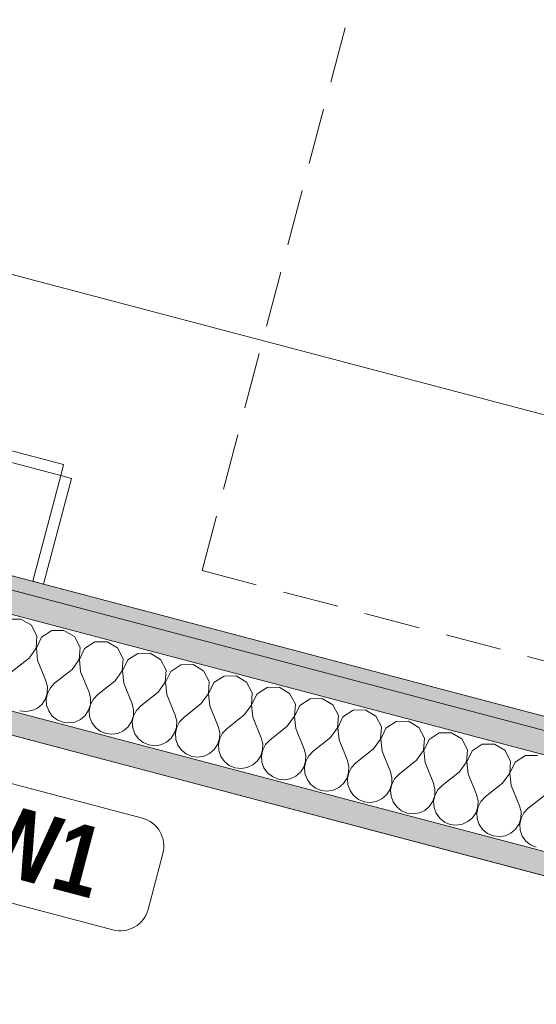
# Model space of a CAD drawing. Header units: millimetres. Extents: x -176817 to 18864955, y -12996033 to 201123.
# Tile 162 of 256: x 177748 to 178301, y -9613 to -8561. Entities that reach past the tile are written whole.
import ezdxf

# ---------------------------------------------------------------- set-up
doc = ezdxf.new("R2010")
doc.units = ezdxf.units.MM
doc.header["$MEASUREMENT"] = 0
doc.linetypes.add('Przerywana gęsta', pattern=[90, 60, -30])
for name, color, linetype in [('210-A Strefy', 7, 'Continuous'), ('213-A Wymiarowanie wewnętrzne', 7, 'Continuous'), ('215-A Wymiarowanie wewnętrzne 1_50', 7, 'Continuous'), ('230-A Ściany wewnętrzne', 7, 'Continuous'), ('299- A Etykiety ścian', 7, 'Continuous'), ('320-W Umeblowanie', 7, 'Continuous')]:
    doc.layers.add(name, color=color, linetype=linetype)
doc.styles.add('STYL_AUTOMATYCZNY_4', font='arial.ttf')
doc.styles.add('STYL_AUTOMATYCZNY_6', font='ARIALN.TTF')
doc.dimstyles.new('STYL_AUTOMATYCZNY__3', dxfattribs={"dimtxt": 64.999998, "dimasz": 47.5, "dimexe": 0.18, "dimexo": 0.0625, "dimgap": 0, "dimtad": 1, "dimdec": 1, "dimlfac": 0.1, "dimzin": 0, "dimdsep": 46, "dimtxsty": 'STYL_AUTOMATYCZNY_4', "dimblk": 'ARROWHEAD_11', "dimblk1": 'ARROWHEAD_11', "dimblk2": 'ARROWHEAD_11', "dimcen": 0.09, "dimclrd": 30, "dimclre": 30, "dimclrt": 30, "dimazin": 0, "dimtfac": 1, "dimtdec": 4, "dimtmove": 0, "dimatfit": 3, "dimfxl": 0, "dimtolj": 1, "dimtzin": 0, "dimarcsym": 0})
pattern_1 = [(0, (0, 0), (0, 37.5), [0, -37.5])]

# ---------------------------------------------------------------- blocks, each defined once
blk = doc.blocks.new('Zaplecze_1.19_9_2', base_point=(179928.2, -11588.1))
at = {"layer": '210-A Strefy', "color": 7, "linetype": 'Continuous', "lineweight": 0, "flags": 128}
blk.add_lwpolyline([(173461.6, -11180.7), (181970.3, -13425.9), (182706.5, -10636.2), (176359.5, -8961.4), (176212.8, -9517.5), (174051, -8947.1)], close=True, dxfattribs=at)
blk = doc.blocks.new('WC-D_1.23b_25_2', base_point=(177161.8, -7328.1))
at = {"layer": '210-A Strefy', "color": 254, "linetype": 'Continuous', "lineweight": 0, "true_color": 0xdfc8bd, "flags": 128}
blk.add_lwpolyline([(174442.9, -8285), (178982.4, -9482.9), (180561.8, -3497.8), (176022.2, -2299.9)], close=True, dxfattribs=at)
blk = doc.blocks.new('*X930')
at = {"layer": '230-A Ściany wewnętrzne', "color": 7, "linetype": 'Continuous', "lineweight": 0}
for p, q in [((177749.5, -9201.4), (177736.5, -9201.6)), ((177760.7, -9208), (177749.5, -9201.4)), ((177766.7, -9219.6), (177760.7, -9208)), ((177765.8, -9232.5), (177766.7, -9219.6)), ((177782.5, -9213.8), (177771.6, -9220.8)), ((177795.5, -9213.5), (177782.5, -9213.8)), ((177806.7, -9220.2), (177795.5, -9213.5)), ((177812.7, -9231.7), (177806.7, -9220.2)), ((177771.6, -9220.8), (177766, -9232.6)), ((177828.5, -9225.9), (177817.6, -9233)), ((177841.6, -9225.7), (177828.5, -9225.9)), ((177852.8, -9232.3), (177841.6, -9225.7)), ((177758.2, -9243.1), (177765.8, -9232.5)), ((177766, -9232.6), (177767.4, -9245.5)), ((177811.8, -9244.7), (177812.7, -9231.7)), ((177817.6, -9233), (177812, -9244.7)), ((177858.8, -9243.9), (177852.8, -9232.3)), ((177874.6, -9238.1), (177863.7, -9245.1)), ((177887.6, -9237.8), (177874.6, -9238.1)), ((177898.8, -9244.5), (177887.6, -9237.8)), ((177758.2, -9243.1), (177739.5, -9257.9)), ((177767.4, -9245.5), (177776.3, -9267.6)), ((177804.2, -9255.2), (177811.8, -9244.7)), ((177812, -9244.7), (177813.4, -9257.7)), ((177857.9, -9256.8), (177858.8, -9243.9)), ((177863.7, -9245.1), (177858.1, -9256.9)), ((177904.8, -9256), (177898.8, -9244.5)), ((177920.6, -9250.2), (177909.7, -9257.3)), ((177933.6, -9250), (177920.6, -9250.2)), ((177944.8, -9256.6), (177933.6, -9250)), ((177804.2, -9255.2), (177785.5, -9270)), ((177813.4, -9257.7), (177822.4, -9279.7)), ((177850.3, -9267.4), (177857.9, -9256.8)), ((177858.1, -9256.9), (177859.5, -9269.8)), ((177903.9, -9269), (177904.8, -9256)), ((177909.7, -9257.3), (177904.1, -9269)), ((177950.9, -9268.2), (177944.8, -9256.6)), ((177966.7, -9262.4), (177955.7, -9269.4)), ((177979.7, -9262.1), (177966.7, -9262.4)), ((177990.9, -9268.8), (177979.7, -9262.1)), ((177777.9, -9274), (177776.3, -9267.6)), ((177785.5, -9270), (177781, -9274.8)), ((177850.3, -9267.4), (177831.6, -9282.2)), ((177859.5, -9269.8), (177868.4, -9291.9)), ((177896.3, -9279.5), (177903.9, -9269)), ((177904.1, -9269), (177905.5, -9282)), ((177950, -9281.1), (177950.9, -9268.2)), ((177955.7, -9269.4), (177950.1, -9281.2)), ((177996.9, -9280.3), (177990.9, -9268.8)), ((177775.8, -9286.8), (177777.7, -9280.5)), ((177777.9, -9280.6), (177776.6, -9287)), ((177777.7, -9280.5), (177777.9, -9274)), ((177781, -9274.8), (177777.9, -9280.6)), ((177824, -9286.1), (177822.4, -9279.7)), ((177831.6, -9282.2), (177827, -9286.9)), ((177896.3, -9279.5), (177877.6, -9294.3)), ((177905.5, -9282), (177914.5, -9304)), ((177942.3, -9291.7), (177950, -9281.1)), ((177950.1, -9281.2), (177951.5, -9294.1)), ((177996, -9293.3), (177996.9, -9280.3)), ((178001.8, -9281.6), (177996.2, -9293.3)), ((178012.7, -9274.5), (178001.8, -9281.6)), ((178025.7, -9274.3), (178012.7, -9274.5)), ((178036.9, -9280.9), (178025.7, -9274.3)), ((178043, -9292.5), (178036.9, -9280.9)), ((177767.2, -9296.6), (177772.1, -9292.3)), ((177772.1, -9292.3), (177775.8, -9286.8)), ((177776.6, -9287), (177777, -9293.5)), ((177777, -9293.5), (177779.2, -9299.7)), ((177821.8, -9298.9), (177823.8, -9292.7)), ((177824, -9292.7), (177822.6, -9299.1)), ((177823.8, -9292.7), (177824, -9286.1)), ((177827, -9286.9), (177824, -9292.7)), ((177870, -9298.3), (177868.4, -9291.9)), ((177877.6, -9294.3), (177873.1, -9299.1)), ((177942.3, -9291.7), (177923.7, -9306.5)), ((177951.5, -9294.1), (177960.5, -9316.2)), ((177988.4, -9303.8), (177996, -9293.3)), ((177996.2, -9293.3), (177997.6, -9306.3)), ((178042, -9305.4), (178043, -9292.5)), ((178047.8, -9293.7), (178042.2, -9305.5)), ((178058.8, -9286.7), (178047.8, -9293.7)), ((178071.8, -9286.4), (178058.8, -9286.7)), ((178083, -9293.1), (178071.8, -9286.4)), ((178089, -9304.6), (178083, -9293.1)), ((177748.2, -9299.6), (177754.7, -9300.3)), ((177754.7, -9300.3), (177761.2, -9299.3)), ((177761.2, -9299.3), (177767.2, -9296.6)), ((177779.2, -9299.7), (177783, -9305.1)), ((177813.2, -9308.7), (177818.2, -9304.4)), ((177818.2, -9304.4), (177821.8, -9298.9)), ((177822.6, -9299.1), (177823, -9305.7)), ((177867.8, -9311.1), (177869.8, -9304.8)), ((177870, -9304.9), (177868.6, -9311.3)), ((177869.8, -9304.8), (177870, -9298.3)), ((177873.1, -9299.1), (177870, -9304.9)), ((177916.1, -9310.4), (177914.5, -9304)), ((177988.4, -9303.8), (177969.7, -9318.6)), ((178088.1, -9317.6), (178089, -9304.6)), ((178104.8, -9298.8), (178093.9, -9305.9)), ((178117.8, -9298.6), (178104.8, -9298.8)), ((178129, -9305.2), (178117.8, -9298.6)), ((177783, -9305.1), (177788.2, -9309.2)), ((177788.2, -9309.2), (177794.2, -9311.7)), ((177794.2, -9311.7), (177800.8, -9312.5)), ((177800.8, -9312.5), (177807.2, -9311.5)), ((177807.2, -9311.5), (177813.2, -9308.7)), ((177823, -9305.7), (177825.3, -9311.9)), ((177825.3, -9311.9), (177829.1, -9317.2)), ((177864.2, -9316.6), (177867.8, -9311.1)), ((177868.6, -9311.3), (177869.1, -9317.8)), ((177915.9, -9317), (177916.1, -9310.4)), ((177919.1, -9311.2), (177916.1, -9317)), ((177923.7, -9306.5), (177919.1, -9311.2)), ((177997.6, -9306.3), (178006.5, -9328.3)), ((178034.4, -9316), (178042, -9305.4)), ((178042.2, -9305.5), (178043.6, -9318.4)), ((178093.9, -9305.9), (178088.3, -9317.6)), ((178135, -9316.8), (178129, -9305.2)), ((178150.8, -9311), (178139.9, -9318)), ((178163.9, -9310.7), (178150.8, -9311)), ((178175.1, -9317.4), (178163.9, -9310.7)), ((177829.1, -9317.2), (177834.2, -9321.3)), ((177834.2, -9321.3), (177840.3, -9323.9)), ((177840.3, -9323.9), (177846.8, -9324.6)), ((177846.8, -9324.6), (177853.3, -9323.6)), ((177853.3, -9323.6), (177859.2, -9320.9)), ((177859.2, -9320.9), (177864.2, -9316.6)), ((177869.1, -9317.8), (177871.3, -9324)), ((177871.3, -9324), (177875.1, -9329.4)), ((177910.3, -9328.7), (177913.9, -9323.2)), ((177913.9, -9323.2), (177915.9, -9317)), ((177916.1, -9317), (177914.7, -9323.4)), ((177914.7, -9323.4), (177915.1, -9330)), ((177962.1, -9322.6), (177960.5, -9316.2)), ((177961.9, -9329.1), (177962.1, -9322.6)), ((177965.2, -9323.4), (177962.1, -9329.2)), ((177969.7, -9318.6), (177965.2, -9323.4)), ((178034.4, -9316), (178015.8, -9330.8)), ((178043.6, -9318.4), (178052.6, -9340.5)), ((178080.5, -9328.1), (178088.1, -9317.6)), ((178088.3, -9317.6), (178089.7, -9330.6)), ((178134.1, -9329.7), (178135, -9316.8)), ((178139.9, -9318), (178134.3, -9329.8)), ((178181.1, -9328.9), (178175.1, -9317.4)), ((178196.9, -9323.1), (178186, -9330.2)), ((178209.9, -9322.9), (178196.9, -9323.1)), ((178221.1, -9329.5), (178209.9, -9322.9)), ((177875.1, -9329.4), (177880.3, -9333.5)), ((177880.3, -9333.5), (177886.3, -9336)), ((177886.3, -9336), (177892.8, -9336.8)), ((177892.8, -9336.8), (177899.3, -9335.8)), ((177899.3, -9335.8), (177905.3, -9333)), ((177905.3, -9333), (177910.3, -9328.7)), ((177915.1, -9330), (177917.3, -9336.2)), ((177917.3, -9336.2), (177921.2, -9341.5)), ((177956.3, -9340.9), (177959.9, -9335.4)), ((177959.9, -9335.4), (177961.9, -9329.1)), ((177962.1, -9329.2), (177960.7, -9335.6)), ((177960.7, -9335.6), (177961.2, -9342.1)), ((178008.2, -9334.7), (178006.5, -9328.3)), ((178008, -9341.3), (178008.2, -9334.7)), ((178011.2, -9335.5), (178008.1, -9341.3)), ((178015.8, -9330.8), (178011.2, -9335.5)), ((178080.5, -9328.1), (178061.8, -9342.9)), ((178089.7, -9330.6), (178098.6, -9352.6)), ((178126.5, -9340.3), (178134.1, -9329.7)), ((178134.3, -9329.8), (178135.7, -9342.7)), ((178180.2, -9341.9), (178181.1, -9328.9)), ((178186, -9330.2), (178180.4, -9341.9)), ((178227.1, -9341.1), (178221.1, -9329.5)), ((178242.9, -9335.3), (178232, -9342.3)), ((178255.9, -9335), (178242.9, -9335.3)), ((178267.1, -9341.7), (178255.9, -9335)), ((177921.2, -9341.5), (177926.3, -9345.6)), ((177926.3, -9345.6), (177932.4, -9348.2)), ((177945.4, -9347.9), (177951.3, -9345.2)), ((177951.3, -9345.2), (177956.3, -9340.9)), ((177961.2, -9342.1), (177963.4, -9348.3)), ((178006, -9347.5), (178008, -9341.3)), ((178008.1, -9341.3), (178006.8, -9347.7)), ((178054.2, -9346.9), (178052.6, -9340.5)), ((178054, -9353.4), (178054.2, -9346.9)), ((178061.8, -9342.9), (178057.3, -9347.7)), ((178126.5, -9340.3), (178107.8, -9355.1)), ((178135.7, -9342.7), (178144.7, -9364.8)), ((178172.6, -9352.4), (178180.2, -9341.9)), ((178180.4, -9341.9), (178181.8, -9354.9)), ((178226.2, -9354), (178227.1, -9341.1)), ((178232, -9342.3), (178226.4, -9354.1)), ((178273.2, -9353.2), (178267.1, -9341.7)), ((177932.4, -9348.2), (177938.9, -9348.9)), ((177938.9, -9348.9), (177945.4, -9347.9)), ((177963.4, -9348.3), (177967.2, -9353.7)), ((177967.2, -9353.7), (177972.3, -9357.8)), ((177991.4, -9360.1), (177997.4, -9357.3)), ((177997.4, -9357.3), (178002.4, -9353)), ((178002.4, -9353), (178006, -9347.5)), ((178006.8, -9347.7), (178007.2, -9354.3)), ((178007.2, -9354.3), (178009.4, -9360.5)), ((178052, -9359.7), (178054, -9353.4)), ((178054.2, -9353.5), (178052.8, -9359.9)), ((178057.3, -9347.7), (178054.2, -9353.5)), ((178100.2, -9359), (178098.6, -9352.6)), ((178107.8, -9355.1), (178103.3, -9359.8)), ((178172.6, -9352.4), (178153.9, -9367.2)), ((178181.8, -9354.9), (178190.7, -9376.9)), ((178218.6, -9364.6), (178226.2, -9354)), ((178226.4, -9354.1), (178227.8, -9367)), ((178272.3, -9366.2), (178273.2, -9353.2)), ((178278, -9354.5), (178272.4, -9366.2)), ((178289, -9347.4), (178278, -9354.5)), ((178302, -9347.2), (178289, -9347.4)), ((177972.3, -9357.8), (177978.4, -9360.3)), ((177978.4, -9360.3), (177984.9, -9361.1)), ((177984.9, -9361.1), (177991.4, -9360.1)), ((178009.4, -9360.5), (178013.3, -9365.8)), ((178013.3, -9365.8), (178018.4, -9369.9)), ((178043.4, -9369.4), (178048.4, -9365.2)), ((178048.4, -9365.2), (178052, -9359.7)), ((178052.8, -9359.9), (178053.3, -9366.4)), ((178053.3, -9366.4), (178055.5, -9372.6)), ((178098.1, -9371.8), (178100, -9365.6)), ((178100.2, -9365.6), (178098.9, -9372)), ((178100, -9365.6), (178100.2, -9359)), ((178103.3, -9359.8), (178100.2, -9365.6)), ((178146.3, -9371.2), (178144.7, -9364.8)), ((178153.9, -9367.2), (178149.3, -9372)), ((178218.6, -9364.6), (178199.9, -9379.4)), ((178227.8, -9367), (178236.8, -9389.1)), ((178264.6, -9376.7), (178272.3, -9366.2)), ((178272.4, -9366.2), (178273.8, -9379.2)), ((178018.4, -9369.9), (178024.5, -9372.5)), ((178024.5, -9372.5), (178031, -9373.2)), ((178031, -9373.2), (178037.5, -9372.2)), ((178037.5, -9372.2), (178043.4, -9369.4)), ((178055.5, -9372.6), (178059.3, -9378)), ((178059.3, -9378), (178064.4, -9382.1)), ((178089.5, -9381.6), (178094.4, -9377.3)), ((178094.4, -9377.3), (178098.1, -9371.8)), ((178098.9, -9372), (178099.3, -9378.6)), ((178099.3, -9378.6), (178101.5, -9384.8)), ((178144.1, -9384), (178146.1, -9377.7)), ((178146.3, -9377.8), (178144.9, -9384.2)), ((178146.1, -9377.7), (178146.3, -9371.2)), ((178149.3, -9372), (178146.3, -9377.8)), ((178192.3, -9383.3), (178190.7, -9376.9)), ((178264.6, -9376.7), (178246, -9391.5)), ((178064.4, -9382.1), (178070.5, -9384.6)), ((178070.5, -9384.6), (178077, -9385.4)), ((178077, -9385.4), (178083.5, -9384.4)), ((178083.5, -9384.4), (178089.5, -9381.6)), ((178101.5, -9384.8), (178105.3, -9390.1)), ((178140.5, -9389.5), (178144.1, -9384)), ((178144.9, -9384.2), (178145.3, -9390.7)), ((178192.1, -9389.9), (178192.3, -9383.3)), ((178195.4, -9384.1), (178192.3, -9389.9)), ((178199.9, -9379.4), (178195.4, -9384.1)), ((178238.4, -9395.4), (178236.8, -9389.1)), ((178273.8, -9379.2), (178282.8, -9401.2)), ((178310.7, -9388.9), (178292, -9403.7)), ((178105.3, -9390.1), (178110.5, -9394.2)), ((178110.5, -9394.2), (178116.5, -9396.8)), ((178116.5, -9396.8), (178123.1, -9397.5)), ((178123.1, -9397.5), (178129.5, -9396.5)), ((178129.5, -9396.5), (178135.5, -9393.7)), ((178135.5, -9393.7), (178140.5, -9389.5)), ((178145.3, -9390.7), (178147.6, -9396.9)), ((178147.6, -9396.9), (178151.4, -9402.3)), ((178186.5, -9401.6), (178190.1, -9396.1)), ((178190.1, -9396.1), (178192.1, -9389.9)), ((178192.3, -9389.9), (178190.9, -9396.3)), ((178190.9, -9396.3), (178191.4, -9402.9)), ((178238.2, -9402), (178238.4, -9395.4)), ((178241.4, -9396.3), (178238.4, -9402.1)), ((178246, -9391.5), (178241.4, -9396.3)), ((178151.4, -9402.3), (178156.5, -9406.4)), ((178156.5, -9406.4), (178162.6, -9408.9)), ((178162.6, -9408.9), (178169.1, -9409.7)), ((178169.1, -9409.7), (178175.6, -9408.7)), ((178175.6, -9408.7), (178181.6, -9405.9)), ((178181.6, -9405.9), (178186.5, -9401.6)), ((178191.4, -9402.9), (178193.6, -9409.1)), ((178193.6, -9409.1), (178197.4, -9414.4)), ((178232.6, -9413.8), (178236.2, -9408.3)), ((178236.2, -9408.3), (178238.2, -9402)), ((178238.4, -9402.1), (178237, -9408.5)), ((178237, -9408.5), (178237.4, -9415)), ((178284.4, -9407.6), (178282.8, -9401.2)), ((178284.2, -9414.2), (178284.4, -9407.6)), ((178287.5, -9408.4), (178284.4, -9414.2)), ((178292, -9403.7), (178287.5, -9408.4)), ((178197.4, -9414.4), (178202.6, -9418.5)), ((178202.6, -9418.5), (178208.6, -9421.1)), ((178221.6, -9420.8), (178227.6, -9418)), ((178227.6, -9418), (178232.6, -9413.8)), ((178237.4, -9415), (178239.6, -9421.2)), ((178278.6, -9425.9), (178282.2, -9420.4)), ((178282.2, -9420.4), (178284.2, -9414.2)), ((178284.4, -9414.2), (178283, -9420.6)), ((178283, -9420.6), (178283.5, -9427.2)), ((178208.6, -9421.1), (178215.1, -9421.8)), ((178215.1, -9421.8), (178221.6, -9420.8)), ((178239.6, -9421.2), (178243.5, -9426.6)), ((178243.5, -9426.6), (178248.6, -9430.7)), ((178248.6, -9430.7), (178254.7, -9433.2)), ((178267.7, -9433), (178273.6, -9430.2)), ((178273.6, -9430.2), (178278.6, -9425.9)), ((178283.5, -9427.2), (178285.7, -9433.4)), ((178254.7, -9433.2), (178261.2, -9434)), ((178261.2, -9434), (178267.7, -9433)), ((178285.7, -9433.4), (178289.5, -9438.7)), ((178289.5, -9438.7), (178294.6, -9442.8)), ((178294.6, -9442.8), (178300.7, -9445.4))]:
    blk.add_line(p, q, dxfattribs=at)
blk = doc.blocks.new('Ściana_34_2', base_point=(174057.3, -8276.4))
at = {"layer": '230-A Ściany wewnętrzne', "linetype": 'Continuous', "lineweight": 0, "true_color": 0x000000}
blk.add_hatch(color=18, dxfattribs=at).paths.add_polyline_path([(174424.5, -8295.7), (178978.6, -9497.4), (178982.4, -9482.9), (174428.4, -8281.2)])
h = blk.add_hatch(dxfattribs=at)
h.set_pattern_fill('Gips_0002', color=18, style=0, pattern_type=2)
h.set_pattern_definition(pattern_1)
h.paths.add_polyline_path([(174418.2, -8319.9), (178986.7, -9525.4), (178993.1, -9501.2), (174424.5, -8295.7)])
h = blk.add_hatch(dxfattribs=at)
h.set_pattern_fill('Gips_0002', color=18, style=0, pattern_type=2)
h.set_pattern_definition(pattern_1)
h.paths.add_polyline_path([(176335.3, -8955.1), (182706.5, -10636.2), (182712.8, -10612.1), (176341.7, -8930.9)])
at = {"layer": '230-A Ściany wewnętrzne', "color": 7, "linetype": 'Continuous', "lineweight": 0}
for p, q in [((178993.1, -9501.2), (174424.5, -8295.7)), ((179010.9, -9531.8), (176367.2, -8834.2)), ((182712.8, -10612.1), (176341.7, -8930.9)), ((176335.3, -8955.1), (182706.5, -10636.2))]:
    blk.add_line(p, q, dxfattribs=at)
at = {"layer": '230-A Ściany wewnętrzne', "color": 7, "linetype": 'Continuous', "lineweight": 0, "flags": 128}
for points in [[(178982.4, -9482.9), (174428.4, -8281.2)], [(176359.5, -8961.4), (182706.5, -10636.2)]]:
    blk.add_lwpolyline(points, dxfattribs=at)
at = {"layer": '230-A Ściany wewnętrzne', "color": 7, "lineweight": 0}
blk.add_blockref('*X930', (0, 0), dxfattribs=at)
blk = doc.blocks.new('*D3485')
at = {"layer": '215-A Wymiarowanie wewnętrzne 1_50', "linetype": 'Continuous', "lineweight": 200}
for points in [[(174945.9, -8591.7), (174946.9, -8596.5), (174949.6, -8600.6), (174953.7, -8603.3), (174958.4, -8604.2), (174963.2, -8603.3), (174967.3, -8600.6), (174970, -8596.5), (174970.9, -8591.7), (174970, -8587), (174967.3, -8582.9), (174963.2, -8580.2), (174958.4, -8579.2), (174953.7, -8580.2), (174949.6, -8582.9), (174946.9, -8587)], [(174799.2, -9147.8), (174800.2, -9152.6), (174802.9, -9156.6), (174806.9, -9159.4), (174811.7, -9160.3), (174816.5, -9159.4), (174820.6, -9156.6), (174823.3, -9152.6), (174824.2, -9147.8), (174823.3, -9143), (174820.6, -9139), (174816.5, -9136.3), (174811.7, -9135.3), (174806.9, -9136.3), (174802.9, -9139), (174800.2, -9143)]]:
    blk.add_hatch(color=30, dxfattribs=at).paths.add_polyline_path(points)
at = {"layer": '215-A Wymiarowanie wewnętrzne 1_50', "color": 30, "linetype": 'Continuous', "lineweight": 0}
for p, q in [((174814.9, -9135.7), (174955.3, -8603.8)), ((174799.6, -9144.6), (174766.4, -9135.8))]:
    blk.add_line(p, q, dxfattribs=at)
at = {"layer": '215-A Wymiarowanie wewnętrzne 1_50', "color": 30, "lineweight": 200, "insert": (174850.4, -8950.3), "char_height": 65, "attachment_point": 7, "rotation": 75.218, "style": 'STYL_AUTOMATYCZNY_4'}
blk.add_mtext('\\A1;{\\pql;\\fArial|b0|i0|c238|p0;\\W1.000000;57,5}', dxfattribs=at)
blk = doc.blocks.new('ARROWHEAD_11')
at = {"color": 0, "linetype": 'Continuous', "lineweight": 0}
blk.add_line((0, 0), (-1, 0), dxfattribs=at)
at = {"color": 0, "linetype": 'Continuous', "lineweight": 0, "const_width": 0.25, "flags": 128}
blk.add_lwpolyline([(-0.125, 0, 1), (0.125, 0, 1)], format="xyb", close=True, dxfattribs=at)
blk = doc.blocks.new('*D3486')
at = {"layer": '215-A Wymiarowanie wewnętrzne 1_50', "linetype": 'Continuous', "lineweight": 200}
for points in [[(174984.2, -8446.7), (174985.2, -8451.5), (174987.9, -8455.5), (174991.9, -8458.2), (174996.7, -8459.2), (175001.5, -8458.2), (175005.6, -8455.5), (175008.3, -8451.5), (175009.2, -8446.7), (175008.3, -8441.9), (175005.6, -8437.9), (175001.5, -8435.1), (174996.7, -8434.2), (174991.9, -8435.1), (174987.9, -8437.9), (174985.2, -8441.9)], [(174945.9, -8591.7), (174946.9, -8596.5), (174949.6, -8600.6), (174953.7, -8603.3), (174958.4, -8604.2), (174963.2, -8603.3), (174967.3, -8600.6), (174970, -8596.5), (174970.9, -8591.7), (174970, -8587), (174967.3, -8582.9), (174963.2, -8580.2), (174958.4, -8579.2), (174953.7, -8580.2), (174949.6, -8582.9), (174946.9, -8587)]]:
    blk.add_hatch(color=30, dxfattribs=at).paths.add_polyline_path(points)
at = {"layer": '215-A Wymiarowanie wewnętrzne 1_50', "color": 30, "linetype": 'Continuous', "lineweight": 0}
for p, q in [((175042, -8458.7), (175008.8, -8449.9)), ((174961.6, -8579.6), (174993.5, -8458.8)), ((174946.4, -8588.5), (174913.1, -8579.8)), ((175003.8, -8603.7), (174970.5, -8594.9))]:
    blk.add_line(p, q, dxfattribs=at)
for centre in [(174996.7, -8446.7), (174958.4, -8591.7)]:
    blk.add_circle(centre, 12.5, dxfattribs=at)
at = {"layer": '215-A Wymiarowanie wewnętrzne 1_50', "color": 30, "lineweight": 200, "insert": (174952.4, -8563.8), "char_height": 65, "attachment_point": 7, "rotation": 75.218, "style": 'STYL_AUTOMATYCZNY_4'}
blk.add_mtext('\\A1;{\\pql;\\fArial|b0|i0|c238|p0;\\W1.000000;15}', dxfattribs=at)
blk = doc.blocks.new('*D3487')
at = {"layer": '215-A Wymiarowanie wewnętrzne 1_50', "linetype": 'Continuous', "lineweight": 200}
for points in [[(176571.2, -2432.6), (176572.2, -2437.3), (176574.9, -2441.4), (176578.9, -2444.1), (176583.7, -2445.1), (176588.5, -2444.1), (176592.5, -2441.4), (176595.2, -2437.3), (176596.2, -2432.6), (176595.2, -2427.8), (176592.5, -2423.7), (176588.5, -2421), (176583.7, -2420.1), (176578.9, -2421), (176574.9, -2423.7), (176572.2, -2427.8)], [(174984.2, -8446.7), (174985.2, -8451.5), (174987.9, -8455.5), (174991.9, -8458.2), (174996.7, -8459.2), (175001.5, -8458.2), (175005.6, -8455.5), (175008.3, -8451.5), (175009.2, -8446.7), (175008.3, -8441.9), (175005.6, -8437.9), (175001.5, -8435.1), (174996.7, -8434.2), (174991.9, -8435.1), (174987.9, -8437.9), (174985.2, -8441.9)]]:
    blk.add_hatch(color=30, dxfattribs=at).paths.add_polyline_path(points)
at = {"layer": '215-A Wymiarowanie wewnętrzne 1_50', "color": 30, "linetype": 'Continuous', "lineweight": 0}
for p, q in [((174999.9, -8434.6), (176580.5, -2444.6)), ((174984.6, -8443.5), (174951.4, -8434.7)), ((175042, -8458.7), (175008.8, -8449.9))]:
    blk.add_line(p, q, dxfattribs=at)
at = {"layer": '215-A Wymiarowanie wewnętrzne 1_50', "color": 30, "lineweight": 200, "insert": (175758.7, -5508.2), "char_height": 65, "attachment_point": 7, "rotation": 75.218, "style": 'STYL_AUTOMATYCZNY_4'}
blk.add_mtext('\\A1;{\\pql;\\fArial|b0|i0|c238|p0;\\W1.000000;622}', dxfattribs=at)
blk = doc.blocks.new('*D3863')
at = {"layer": '213-A Wymiarowanie wewnętrzne', "linetype": 'Continuous', "lineweight": 200}
for points in [[(174495.3, -7980.2), (174496.2, -7985), (174499, -7989), (174503, -7991.7), (174507.8, -7992.7), (174512.6, -7991.7), (174516.6, -7989), (174519.3, -7985), (174520.3, -7980.2), (174519.3, -7975.4), (174516.6, -7971.3), (174512.6, -7968.6), (174507.8, -7967.7), (174503, -7968.6), (174499, -7971.3), (174496.2, -7975.4)], [(179063.9, -9185.7), (179064.8, -9190.5), (179067.5, -9194.5), (179071.6, -9197.3), (179076.4, -9198.2), (179081.2, -9197.3), (179085.2, -9194.5), (179087.9, -9190.5), (179088.9, -9185.7), (179087.9, -9180.9), (179085.2, -9176.9), (179081.2, -9174.2), (179076.4, -9173.2), (179071.6, -9174.2), (179067.5, -9176.9), (179064.8, -9180.9)]]:
    blk.add_hatch(color=30, dxfattribs=at).paths.add_polyline_path(points)
at = {"layer": '213-A Wymiarowanie wewnętrzne', "color": 30, "linetype": 'Continuous', "lineweight": 0}
for p, q in [((174519.9, -7983.4), (179064.3, -9182.5)), ((174495.8, -8025.5), (174504.6, -7992.3)), ((179079.6, -9173.6), (179088.3, -9140.4))]:
    blk.add_line(p, q, dxfattribs=at)
blk.add_circle((174507.8, -7980.2), 12.5, dxfattribs=at)
at = {"layer": '213-A Wymiarowanie wewnętrzne', "color": 30, "lineweight": 200, "insert": (176687.6, -8541.9), "char_height": 65, "attachment_point": 7, "rotation": 345.218, "style": 'STYL_AUTOMATYCZNY_4'}
blk.add_mtext('\\A1;{\\pql;\\fArial|b0|i0|c238|p0;\\W1.000000;472,5}', dxfattribs=at)
blk = doc.blocks.new('*D3870')
at = {"layer": '213-A Wymiarowanie wewnętrzne', "linetype": 'Continuous', "lineweight": 200}
for points in [[(176119.7, -9822.8), (176120.6, -9827.6), (176123.3, -9831.7), (176127.4, -9834.4), (176132.2, -9835.3), (176137, -9834.4), (176141, -9831.7), (176143.7, -9827.6), (176144.7, -9822.8), (176143.7, -9818), (176141, -9814), (176137, -9811.3), (176132.2, -9810.3), (176127.4, -9811.3), (176123.3, -9814), (176120.6, -9818)], [(182481.2, -11501.5), (182482.1, -11506.2), (182484.8, -11510.3), (182488.9, -11513), (182493.7, -11514), (182498.5, -11513), (182502.5, -11510.3), (182505.2, -11506.2), (182506.2, -11501.5), (182505.2, -11496.7), (182502.5, -11492.6), (182498.5, -11489.9), (182493.7, -11489), (182488.9, -11489.9), (182484.8, -11492.6), (182482.1, -11496.7)]]:
    blk.add_hatch(color=30, dxfattribs=at).paths.add_polyline_path(points)
at = {"layer": '213-A Wymiarowanie wewnętrzne', "color": 30, "linetype": 'Continuous', "lineweight": 0}
for p, q in [((176144.3, -9826), (182481.6, -11498.3)), ((176120.2, -9868.2), (176129, -9834.9))]:
    blk.add_line(p, q, dxfattribs=at)
at = {"layer": '213-A Wymiarowanie wewnętrzne', "color": 30, "lineweight": 200, "insert": (179208.4, -10621.1), "char_height": 65, "attachment_point": 7, "rotation": 345.218, "style": 'STYL_AUTOMATYCZNY_4'}
blk.add_mtext('\\A1;{\\pql;\\fArial|b0|i0|c238|p0;\\W1.000000;657,9}', dxfattribs=at)
blk = doc.blocks.new('*D3873')
at = {"layer": '213-A Wymiarowanie wewnętrzne', "linetype": 'Continuous', "lineweight": 200}
for points in [[(178437.7, -10107.9), (178438.7, -10112.7), (178441.4, -10116.8), (178445.4, -10119.5), (178450.2, -10120.4), (178455, -10119.5), (178459.1, -10116.8), (178461.8, -10112.7), (178462.7, -10107.9), (178461.8, -10103.1), (178459.1, -10099.1), (178455, -10096.4), (178450.2, -10095.4), (178445.4, -10096.4), (178441.4, -10099.1), (178438.7, -10103.1)], [(177844.5, -12356.1), (177845.4, -12360.8), (177848.2, -12364.9), (177852.2, -12367.6), (177857, -12368.6), (177861.8, -12367.6), (177865.8, -12364.9), (177868.5, -12360.8), (177869.5, -12356.1), (177868.5, -12351.3), (177865.8, -12347.2), (177861.8, -12344.5), (177857, -12343.6), (177852.2, -12344.5), (177848.2, -12347.2), (177845.4, -12351.3)]]:
    blk.add_hatch(color=30, dxfattribs=at).paths.add_polyline_path(points)
at = {"layer": '213-A Wymiarowanie wewnętrzne', "color": 30, "linetype": 'Continuous', "lineweight": 0}
for p, q in [((178438.1, -10104.7), (178404.9, -10096)), ((178495.5, -10119.9), (178462.3, -10111.1)), ((177860.2, -12344), (178447, -10120))]:
    blk.add_line(p, q, dxfattribs=at)
blk.add_circle((178450.2, -10107.9), 12.5, dxfattribs=at)
at = {"layer": '213-A Wymiarowanie wewnętrzne', "color": 30, "lineweight": 200, "insert": (178112.6, -11336.5), "char_height": 65, "attachment_point": 7, "rotation": 75.218, "style": 'STYL_AUTOMATYCZNY_4'}
blk.add_mtext('\\A1;{\\pql;\\fArial|b0|i0|c238|p0;\\W1.000000;232,5}', dxfattribs=at)
blk = doc.blocks.new('*D3874')
at = {"layer": '213-A Wymiarowanie wewnętrzne', "linetype": 'Continuous', "lineweight": 200}
for points in [[(178584.5, -9551.8), (178585.4, -9556.6), (178588.1, -9560.7), (178592.2, -9563.4), (178597, -9564.3), (178601.7, -9563.4), (178605.8, -9560.7), (178608.5, -9556.6), (178609.5, -9551.8), (178608.5, -9547.1), (178605.8, -9543), (178601.7, -9540.3), (178597, -9539.3), (178592.2, -9540.3), (178588.1, -9543), (178585.4, -9547.1)], [(178437.7, -10107.9), (178438.7, -10112.7), (178441.4, -10116.8), (178445.4, -10119.5), (178450.2, -10120.4), (178455, -10119.5), (178459.1, -10116.8), (178461.8, -10112.7), (178462.7, -10107.9), (178461.8, -10103.1), (178459.1, -10099.1), (178455, -10096.4), (178450.2, -10095.4), (178445.4, -10096.4), (178441.4, -10099.1), (178438.7, -10103.1)]]:
    blk.add_hatch(color=30, dxfattribs=at).paths.add_polyline_path(points)
at = {"layer": '213-A Wymiarowanie wewnętrzne', "color": 30, "linetype": 'Continuous', "lineweight": 0}
for p, q in [((178584.9, -9548.7), (178551.6, -9539.9)), ((178642.3, -9563.8), (178609, -9555)), ((178453.4, -10095.8), (178593.8, -9563.9)), ((178495.5, -10119.9), (178462.3, -10111.1))]:
    blk.add_line(p, q, dxfattribs=at)
blk.add_circle((178597, -9551.8), 12.5, dxfattribs=at)
at = {"layer": '213-A Wymiarowanie wewnętrzne', "color": 30, "lineweight": 200, "insert": (178488.9, -9910.4), "char_height": 65, "attachment_point": 7, "rotation": 75.218, "style": 'STYL_AUTOMATYCZNY_4'}
blk.add_mtext('\\A1;{\\pql;\\fArial|b0|i0|c238|p0;\\W1.000000;57,5}', dxfattribs=at)
blk = doc.blocks.new('Etykieta_77_2', base_point=(177574.9, -9282.1))
at = {"layer": '299- A Etykiety ścian', "color": 5, "linetype": 'Continuous', "lineweight": 0}
blk.add_line((177574.9, -9282.1), (177562.1, -9330.5), dxfattribs=at)
at = {"layer": '299- A Etykiety ścian', "color": 5, "linetype": 'Continuous', "lineweight": 0, "flags": 128}
blk.add_lwpolyline([(177244.9, -9246.8, 0.414214), (177207.2, -9268.8), (177191.4, -9328.5, 0.414214), (177213.4, -9366.2), (177847.8, -9533.6, 0.414214), (177885.6, -9511.7), (177901.3, -9451.9, 0.414214), (177879.4, -9414.2)], format="xyb", close=True, dxfattribs=at)
at = {"layer": '299- A Etykiety ścian', "color": 7, "lineweight": 0, "insert": (177239.3, -9268.2), "char_height": 75, "attachment_point": 1, "rotation": 345.218, "style": 'STYL_AUTOMATYCZNY_6'}
blk.add_mtext('\\A1;{\\pql;\\pt0,1000;\\fArial Narrow|b1|i0|c238|p0;\\W1.000000;SWGK-1.P1.W1\\fArial Narrow|b1|i0|c238|p0;\\W1.000000;\\A1{\\H.66x;\\S^  ;}\\fArial Narrow|b1|i0|c238|p0;\\W1.000000;\\fArial Narrow|b1|i0|c238|p0;\\W1.000000;\\A1{\\H.66x;\\S^  ;}\\fArial Narrow|b1|i0|c238|p0;\\W1.000000; \\fArial Narrow|b1|i0|c238|p0;\\W1.000000;\\fArial Narrow|b1|i0|c238|p0;\\W1.000000;\\fArial Narrow|b1|i0|c238|p0;\\W1.000000;\\fArial Narrow|b1|i0|c238|p0;\\W1.000000;\\fArial Narrow|b1|i0|c238|p0;\\W1.000000;\\fArial Narrow|b1|i0|c238|p0;\\W1.000000;\\fArial Narrow|b1|i0|c238|p0;\\W1.000000;\\fArial Narrow|b1|i0|c238|p0;\\W1.000000;\\fArial Narrow|b1|i0|c238|p0;\\W1.000000;\\fArial Narrow|b1|i0|c238|p0;\\W1.000000;\\fArial Narrow|b1|i0|c238|p0;\\W1.000000;\\fArial Narrow|b1|i0|c238|p0;\\W1.000000;\\fArial Narrow|b1|i0|c238|p0;\\W1.000000;\\fArial Narrow|b1|i0|c238|p0;\\W1.000000;\\fArial Narrow|b1|i0|c238|p0;\\W1.000000;\\fArial Narrow|b1|i0|c238|p0;\\W1.000000;\\fArial Narrow|b1|i0|c238|p0;\\W1.000000;\\fArial Narrow|b1|i0|c238|p0;\\W1.000000;\\fArial Narrow|b1|i0|c238|p0;\\W1.000000;\\fArial Narrow|b1|i0|c238|p0;\\W1.000000;\\fArial Narrow|b1|i0|c238|p0;\\W1.000000;\\fArial Narrow|b1|i0|c238|p0;\\W1.000000;\\fArial Narrow|b1|i0|c238|p0;\\W1.000000;\\fArial Narrow|b1|i0|c238|p0;\\W1.000000;\\fArial Narrow|b1|i0|c238|p0;\\W1.000000;\\fArial Narrow|b1|i0|c238|p0;\\W1.000000;\\fArial Narrow|b1|i0|c238|p0;\\W1.000000;\\fArial Narrow|b1|i0|c238|p0;\\W1.000000;\\fArial Narrow|b1|i0|c238|p0;\\W1.000000;\\fArial Narrow|b1|i0|c238|p0;\\W1.000000;\\fArial Narrow|b1|i0|c238|p0;\\W1.000000;\\fArial Narrow|b1|i0|c238|p0;\\W1.000000;\\fArial Narrow|b1|i0|c238|p0;\\W1.000000;\\fArial Narrow|b1|i0|c238|p0;\\W1.000000;\\fArial Narrow|b1|i0|c238|p0;\\W1.000000;\\fArial Narrow|b1|i0|c238|p0;\\W1.000000;\\fArial Narrow|b1|i0|c238|p0;\\W1.000000;\\fArial Narrow|b1|i0|c238|p0;\\W1.000000;\\fArial Narrow|b1|i0|c238|p0;\\W1.000000;\\fArial Narrow|b1|i0|c238|p0;\\W1.000000;\\fArial Narrow|b1|i0|c238|p0;\\W1.000000;\\fArial Narrow|b1|i0|c238|p0;\\W1.000000;\\fArial Narrow|b1|i0|c238|p0;\\W1.000000;}', dxfattribs=at)
blk = doc.blocks.new('Kabina Sanitariatu 27[705]_2', base_point=(177762.1, -9160.9))
at = {"layer": '320-W Umeblowanie', "color": 254, "linetype": 'Continuous', "lineweight": 0, "true_color": 0xcccccc, "flags": 128}
for points in [[(177792, -9047.9), (177018.4, -8843.8), (177021.5, -8832.2), (177795, -9036.3)], [(177792, -9047.9), (177803.6, -9051), (177773.7, -9164), (177762.1, -9160.9)]]:
    blk.add_lwpolyline(points, close=True, dxfattribs=at)
at = {"layer": '320-W Umeblowanie', "color": 254, "linetype": 'Continuous', "lineweight": 0, "true_color": 0xcccccc}
blk.add_arc((177792, -9047.9), 800, 75.218, 165.218, dxfattribs=at)

msp = doc.modelspace()

# ---------------------------------------------------------------- linework, layer by layer
at = {"layer": '210-A Strefy', "color": 252, "linetype": 'Continuous', "lineweight": 0, "flags": 128}
for points in [[(174442.86, -8285.04), (178982.44, -9482.92), (180561.76, -3497.78), (176022.2, -2299.9)], [(173461.58, -11180.7), (181970.34, -13425.95), (182706.47, -10636.24), (176359.49, -8961.43), (176212.76, -9517.51), (174050.98, -8947.07)]]:
    msp.add_lwpolyline(points, close=True, dxfattribs=at)
at = {"layer": '320-W Umeblowanie', "color": 254, "linetype": 'Przerywana gęsta', "lineweight": 0, "true_color": 0xcccccc}
msp.add_lwpolyline([(178172.61, -8279.25), (178752.8, -8432.17), (178523.42, -9302.45), (177943.23, -9149.53)], close=True, dxfattribs=at)

# ---------------------------------------------------------------- block references
at = {"layer": '210-A Strefy', "color": 7, "linetype": 'Continuous', "lineweight": 0}
for name, p in [('WC-D_1.23b_25_2', (177161.76, -7328.12)), ('Zaplecze_1.19_9_2', (179928.23, -11588.13))]:
    msp.add_blockref(name, p, dxfattribs=at)
at = {"layer": '230-A Ściany wewnętrzne', "color": 7, "lineweight": 0}
msp.add_blockref('Ściana_34_2', (174057.31, -8276.38), dxfattribs=at)
at = {"layer": '299- A Etykiety ścian', "color": 5, "linetype": 'Continuous', "lineweight": 0}
msp.add_blockref('Etykieta_77_2', (177574.9, -9282.15), dxfattribs=at)
at = {"layer": '320-W Umeblowanie', "color": 254, "linetype": 'Continuous', "lineweight": 0, "true_color": 0xcccccc}
msp.add_blockref('Kabina Sanitariatu 27[705]_2', (177762.14, -9160.91), dxfattribs=at)

# ---------------------------------------------------------------- dimensions: what is measured, and where the dimension line sits
at = {"layer": '213-A Wymiarowanie wewnętrzne', "color": 30, "linetype": 'Continuous', "lineweight": 200}
for base, p1, p2, angle, picture, middle, turn in [((179076.38, -9185.71), (175218.02, -5288.64), (178996.94, -9486.74), 345.21803, '*D3863', (176801.13, -8538.27), 345.21803), ((178596.95, -9551.84), (176212.76, -9517.51), (178452.09, -9513.62), 75.21803, '*D3874', (178478.93, -9820.78), 75.21803), ((182493.67, -11501.47), (176212.76, -9517.51), (182727.35, -10615.9), 345.21803, '*D3870', (179321.97, -10617.48), 345.21803), ((178450.22, -10107.91), (177856.99, -12356.05), (176212.76, -9517.51), 75.21803, '*D3873', (178108.93, -11222.94), 75.21803)]:
    dim = msp.add_linear_dim(base=base, p1=p1, p2=p2, angle=angle, dimstyle='STYL_AUTOMATYCZNY__3', dxfattribs=at)
    dim.commit()
    dim.dimension.update_dxf_attribs({"geometry": picture, "text_midpoint": middle, "dimtype": 160, "text_rotation": turn})
at = {"layer": '215-A Wymiarowanie wewnętrzne 1_50', "color": 30, "linetype": 'Continuous', "lineweight": 200}
for base, p1, p2, picture, middle in [((176583.7, -2432.56), (178497.62, -9370.5), (180077.34, -3354.44), '*D3487', (175746.17, -5428.18)), ((174996.72, -8446.7), (178452.09, -9513.62), (178497.62, -9370.5), '*D3486', (174933.56, -8507.71)), ((174958.45, -8591.73), (176212.76, -9517.51), (178452.09, -9513.62), '*D3485', (174840.42, -8860.68))]:
    dim = msp.add_linear_dim(base=base, p1=p1, p2=p2, angle=75.21803, dimstyle='STYL_AUTOMATYCZNY__3', dxfattribs=at)
    dim.commit()
    dim.dimension.update_dxf_attribs({"geometry": picture, "text_midpoint": middle, "dimtype": 160, "text_rotation": 75.21803})

doc.saveas('drawing.dxf')
